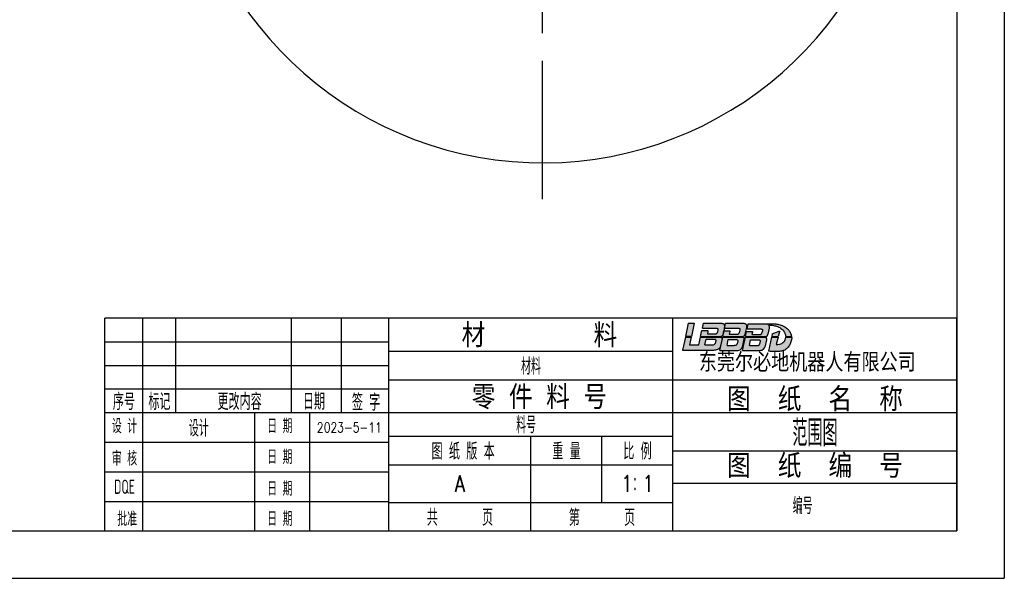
# Model space of a CAD drawing. Header units: millimetres. Extents: x 13799 to 19847, y -398 to 3879.
# Tile 34 of 54: x 16851 to 19847, y -398 to 1302. Entities that reach past the tile are written whole.
import ezdxf
from ezdxf.enums import TextEntityAlignment as Align

# ---------------------------------------------------------------- set-up
doc = ezdxf.new("R2010")
doc.units = ezdxf.units.MM
doc.linetypes.add('CENTER', pattern=[0.6, 0.375, -0.075, 0.075, -0.075])
for name, color, linetype in [('1轮廓实线层', 7, 'Continuous'), ('2细线层', 4, 'Continuous'), ('5剖面线层', 2, 'Continuous'), ('6文字层', 3, 'Continuous'), ('图框层', 7, 'Continuous')]:
    doc.layers.add(name, color=color, linetype=linetype)
doc.styles.add('PC_TEXTSTYLE', font='isocp.shx', dxfattribs={"width": 0.8, "bigfont": 'hzfs.shx'})
doc.styles.add('TH_GBDIM', font='romans.shx', dxfattribs={"width": 0.8, "bigfont": 'gbcbig.shx'})

# ---------------------------------------------------------------- blocks, each defined once
blk = doc.blocks.new('A3')
at = {"layer": '5剖面线层', "true_color": 0x74d10a}
h = blk.add_hatch(color=72, dxfattribs=at)
h.dxf.hatch_style = 1
h.paths.add_polyline_path([(-55.51, 43.92), (-56.76, 43.92), (-57.36, 41.07), (-56.11, 41.07)])
edge = h.paths.add_edge_path()
edge.add_line((-57.96, 38.24), (-51.35, 38.24))
edge.add_spline(control_points=[(-51.35, 38.24), (-51.21, 38.26), (-50.93, 38.29), (-50.52, 38.36), (-50.24, 38.57), (-50.07, 38.76), (-50.02, 38.86)], knot_values=[0, 0, 0, 0, 3.612385, 7.048837, 10.255516, 12.349536, 12.349536, 12.349536, 12.349536], degree=3, periodic=0)
edge.add_line((-50.02, 38.86), (-49.64, 40.63))
edge.add_spline(control_points=[(-49.64, 40.63), (-49.64, 40.72), (-49.66, 40.81), (-49.66, 40.88), (-49.71, 40.94), (-49.73, 40.97)], knot_values=[0, 0, 0, 0, 0.476316, 1.44549, 2.246673, 2.246673, 2.246673, 2.246673], degree=3, periodic=0)
edge.add_line((-49.73, 40.97), (-54.18, 40.97))
edge.add_line((-54.18, 40.97), (-54.52, 39.3))
edge.add_line((-54.52, 39.3), (-56.49, 39.3))
edge.add_line((-56.49, 39.3), (-56.13, 40.97))
edge.add_line((-56.13, 40.97), (-57.38, 40.97))
edge.add_line((-57.38, 40.97), (-57.96, 38.24))
edge = h.paths.add_edge_path(flags=16)
edge.add_line((-52.99, 40.56), (-51.24, 40.56))
edge.add_spline(control_points=[(-51.24, 40.56), (-51.18, 40.54), (-51.08, 40.52), (-50.98, 40.39), (-50.97, 40.3), (-50.97, 40.26)], knot_values=[0, 0, 0, 0, 0.16594, 0.313706, 0.444871, 0.444871, 0.444871, 0.444871], degree=3, periodic=0)
edge.add_line((-50.97, 40.26), (-51.12, 39.64))
edge.add_spline(control_points=[(-51.12, 39.64), (-51.14, 39.57), (-51.2, 39.41), (-51.47, 39.34), (-51.65, 39.33), (-51.74, 39.32)], knot_values=[0, 0, 0, 0, 0.21656, 0.475605, 0.757612, 0.757612, 0.757612, 0.757612], degree=3, periodic=0)
edge.add_line((-51.74, 39.32), (-53.24, 39.32))
edge.add_line((-53.24, 39.32), (-52.99, 40.56))
edge = h.paths.add_edge_path()
edge.add_line((-53.9, 42.33), (-54.16, 41.07))
edge.add_line((-54.16, 41.07), (-49.89, 41.07))
edge.add_spline(control_points=[(-49.89, 41.07), (-49.86, 41.08), (-49.75, 41.1), (-49.64, 41.24), (-49.47, 41.38), (-49.45, 41.54), (-49.43, 41.62)], knot_values=[0, 0, 0, 0, 0.113541, 0.309529, 0.508983, 0.759853, 0.759853, 0.759853, 0.759853], degree=3, periodic=0)
edge.add_line((-49.43, 41.62), (-49.14, 42.98))
edge.add_spline(control_points=[(-49.14, 42.98), (-49.14, 43.07), (-49.13, 43.22), (-49.1, 43.46), (-49.2, 43.68), (-49.43, 43.82), (-49.67, 43.9), (-49.84, 43.93), (-49.92, 43.94)], knot_values=[0, 0, 0, 0, 0.270359, 0.459904, 0.691329, 0.959666, 1.234022, 1.467228, 1.467228, 1.467228, 1.467228], degree=3, periodic=0)
edge.add_line((-49.92, 43.94), (-53.56, 43.94))
edge.add_line((-53.56, 43.94), (-53.79, 42.84))
edge.add_line((-53.79, 42.84), (-50.84, 42.84))
edge.add_spline(control_points=[(-50.84, 42.84), (-50.8, 42.84), (-50.73, 42.83), (-50.63, 42.81), (-50.56, 42.77), (-50.49, 42.71), (-50.49, 42.63), (-50.49, 42.55), (-50.5, 42.49), (-50.5, 42.45)], knot_values=[0, 0, 0, 0, 0.109145, 0.202524, 0.297211, 0.376281, 0.445665, 0.519978, 0.62999, 0.62999, 0.62999, 0.62999], degree=3, periodic=0)
edge.add_line((-50.5, 42.47), (-50.66, 41.88))
edge.add_spline(control_points=[(-50.66, 41.88), (-50.68, 41.85), (-50.7, 41.79), (-50.77, 41.71), (-50.85, 41.66), (-50.92, 41.64), (-50.94, 41.63)], knot_values=[0, 0, 0, 0, 0.11249, 0.188578, 0.308405, 0.395813, 0.395813, 0.395813, 0.395813], degree=3, periodic=0)
edge.add_line((-50.94, 41.63), (-52.74, 41.63))
edge.add_line((-52.74, 41.63), (-52.62, 42.14))
edge.add_line((-52.62, 42.14), (-52.62, 42.33))
edge.add_line((-52.62, 42.33), (-53.9, 42.33))
edge = h.paths.add_edge_path()
edge.add_spline(control_points=[(-46.19, 42.84), (-46.15, 42.84), (-46.09, 42.83), (-45.99, 42.81), (-45.91, 42.77), (-45.85, 42.71), (-45.83, 42.62), (-45.85, 42.54), (-45.85, 42.48), (-45.86, 42.45)], knot_values=[0, 0, 0, 0, 0.109145, 0.202524, 0.297211, 0.376281, 0.459032, 0.54598, 0.631468, 0.631468, 0.631468, 0.631468], degree=3, periodic=0)
edge.add_line((-45.86, 42.45), (-46.02, 41.88))
edge.add_spline(control_points=[(-46.02, 41.88), (-46.03, 41.84), (-46.07, 41.74), (-46.17, 41.63), (-46.26, 41.6), (-46.3, 41.59)], knot_values=[0, 0, 0, 0, 0.133532, 0.314052, 0.429449, 0.429449, 0.429449, 0.429449], degree=3, periodic=0)
edge.add_line((-46.3, 41.59), (-48.11, 41.59))
edge.add_line((-48.11, 41.59), (-47.98, 42.14))
edge.add_line((-47.98, 42.14), (-47.98, 42.27))
edge.add_line((-47.98, 42.27), (-49.23, 42.27))
edge.add_line((-49.23, 42.27), (-49.48, 41.07))
edge.add_line((-49.48, 41.07), (-45.25, 41.07))
edge.add_spline(control_points=[(-45.25, 41.07), (-45.21, 41.08), (-45.11, 41.1), (-44.99, 41.24), (-44.83, 41.38), (-44.8, 41.54), (-44.79, 41.62)], knot_values=[0, 0, 0, 0, 0.113541, 0.309529, 0.508983, 0.759853, 0.759853, 0.759853, 0.759853], degree=3, periodic=0)
edge.add_line((-44.79, 41.62), (-44.5, 42.98))
edge.add_spline(control_points=[(-44.5, 42.98), (-44.49, 43.07), (-44.48, 43.22), (-44.46, 43.46), (-44.55, 43.68), (-44.78, 43.82), (-45.03, 43.9), (-45.2, 43.93), (-45.27, 43.94)], knot_values=[0, 0, 0, 0, 0.270359, 0.459904, 0.691329, 0.959666, 1.234022, 1.467228, 1.467228, 1.467228, 1.467228], degree=3, periodic=0)
edge.add_line((-45.27, 43.94), (-48.88, 43.94))
edge.add_line((-48.88, 43.94), (-49.11, 42.84))
edge.add_line((-49.11, 42.84), (-46.19, 42.84))
edge = h.paths.add_edge_path()
edge.add_spline(control_points=[(-45, 40.63), (-45, 40.72), (-45.02, 40.81), (-45.05, 40.86), (-45.08, 40.92), (-45.13, 40.97)], knot_values=[0.110312, 0.110312, 0.110312, 0.110312, 0.586629, 1.555802, 2.246673, 2.246673, 2.246673, 2.246673], degree=3, periodic=0)
edge.add_line((-45.13, 40.97), (-49.5, 40.97))
edge.add_line((-49.5, 40.97), (-50.09, 38.12))
edge.add_line((-50.09, 38.12), (-46.75, 38.12))
edge.add_spline(control_points=[(-46.75, 38.12), (-46.49, 38.12), (-46.23, 38.14), (-45.75, 38.29), (-45.55, 38.5), (-45.43, 38.76), (-45.37, 38.86)], knot_values=[0, 0, 0, 0, 3.612385, 7.048837, 10.255516, 12.349536, 12.349536, 12.349536, 12.349536], degree=3, periodic=0)
edge.add_line((-45.37, 38.86), (-45, 40.63))
edge = h.paths.add_edge_path(flags=16)
edge.add_spline(control_points=[(-46.45, 39.54), (-46.48, 39.46), (-46.53, 39.31), (-46.8, 39.24), (-46.98, 39.23), (-47.07, 39.22)], knot_values=[0, 0, 0, 0, 0.21656, 0.475605, 0.757612, 0.757612, 0.757612, 0.757612], degree=3, periodic=0)
edge.add_line((-47.07, 39.22), (-48.58, 39.22))
edge.add_line((-48.58, 39.22), (-48.32, 40.45))
edge.add_line((-48.32, 40.45), (-46.57, 40.45))
edge.add_spline(control_points=[(-46.57, 40.45), (-46.52, 40.44), (-46.41, 40.42), (-46.32, 40.29), (-46.31, 40.2), (-46.3, 40.16)], knot_values=[0, 0, 0, 0, 0.16594, 0.313706, 0.444871, 0.444871, 0.444871, 0.444871], degree=3, periodic=0)
edge.add_line((-46.3, 40.16), (-46.45, 39.54))
edge = h.paths.add_edge_path()
edge.add_spline(control_points=[(-40.24, 40.36), (-40.26, 40.68), (-40.29, 40.78), (-40.31, 40.84), (-40.36, 40.92), (-40.42, 40.97)], knot_values=[0.157558, 0.157558, 0.157558, 0.157558, 0.633874, 1.603048, 2.246673, 2.246673, 2.246673, 2.246673], degree=3, periodic=0)
edge.add_line((-40.42, 40.97), (-44.71, 40.97))
edge.add_line((-44.71, 40.97), (-45.31, 38.11))
edge.add_line((-45.31, 38.11), (-41.89, 38.11))
edge.add_spline(control_points=[(-41.89, 38.11), (-41.61, 38.13), (-41.38, 38.15), (-41, 38.3), (-40.74, 38.53), (-40.61, 38.76), (-40.56, 38.86)], knot_values=[0, 0, 0, 0, 3.612385, 7.048837, 10.255516, 12.349536, 12.349536, 12.349536, 12.349536], degree=3, periodic=0)
edge.add_line((-40.56, 38.86), (-40.24, 40.36))
edge = h.paths.add_edge_path(flags=16)
edge.add_spline(control_points=[(-41.84, 40.39), (-41.79, 40.38), (-41.68, 40.36), (-41.59, 40.23), (-41.58, 40.14), (-41.57, 40.09)], knot_values=[0, 0, 0, 0, 0.16594, 0.313706, 0.444871, 0.444871, 0.444871, 0.444871], degree=3, periodic=0)
edge.add_line((-41.57, 40.09), (-41.72, 39.47))
edge.add_spline(control_points=[(-41.72, 39.47), (-41.75, 39.4), (-41.8, 39.24), (-42.07, 39.17), (-42.25, 39.16), (-42.34, 39.16)], knot_values=[0, 0, 0, 0, 0.21656, 0.475605, 0.757612, 0.757612, 0.757612, 0.757612], degree=3, periodic=0)
edge.add_line((-42.34, 39.16), (-43.85, 39.16))
edge.add_line((-43.85, 39.16), (-43.59, 40.39))
edge.add_line((-43.59, 40.39), (-41.84, 40.39))
edge = h.paths.add_edge_path()
edge.add_spline(control_points=[(-39.7, 42.87), (-39.7, 43.09), (-39.71, 43.23), (-39.71, 43.35), (-39.74, 43.46), (-39.82, 43.53)], knot_values=[7.678202, 7.678202, 7.678202, 7.678202, 9.952853, 11.547588, 12.34447, 12.34447, 12.34447, 12.34447], degree=3, periodic=0)
edge.add_spline(control_points=[(-39.82, 43.53), (-39.82, 43.54), (-39.83, 43.54), (-39.84, 43.55)], knot_values=[7.617953, 7.617953, 7.617953, 7.617953, 7.678202, 7.678202, 7.678202, 7.678202], degree=3, periodic=0)
edge.add_spline(control_points=[(-39.84, 43.55), (-39.78, 43.54), (-39.73, 43.54), (-39.68, 43.53), (-39.55, 43.52), (-39.24, 43.49), (-38.65, 43.41), (-37.84, 43.2), (-37, 42.76), (-36.46, 42.09), (-36.25, 41.52), (-36.2, 41.2), (-36.18, 41.07)], knot_values=[-1.32384, -1.32384, -1.32384, -1.32384, 0, 0, 0, 3.216058, 7.844717, 15.059695, 24.312441, 31.237241, 36.149525, 39.453796, 39.453796, 39.453796, 39.453796], degree=3, periodic=0)
edge.add_line((-36.18, 41.07), (-34.96, 41.07))
edge.add_spline(control_points=[(-34.96, 41.07), (-34.96, 41.12), (-34.97, 41.24), (-35.05, 41.49), (-35.17, 41.91), (-35.55, 42.47), (-36.13, 43.02), (-36.94, 43.45), (-37.78, 43.69), (-38.37, 43.75), (-38.63, 43.77)], knot_values=[0, 0, 0, 0, 1.151049, 3.120639, 6.514086, 12.344374, 19.743132, 26.621777, 35.257202, 41.640066, 41.640066, 41.640066, 41.640066], degree=3, periodic=0)
edge.add_spline(control_points=[(-38.63, 43.77), (-39.03, 43.77), (-39.43, 43.77), (-39.83, 43.77)], knot_values=[0.439363, 0.439363, 0.439363, 0.439363, 10.5731, 10.5731, 10.5731, 10.5731], degree=3, periodic=0)
edge.add_spline(control_points=[(-39.83, 43.77), (-39.89, 43.76), (-39.98, 43.74), (-40.07, 43.72), (-40.1, 43.71)], knot_values=[0, 0, 0, 0, 1.463686, 2.290752, 2.290752, 2.290752, 2.290752], degree=3, periodic=0)
edge.add_spline(control_points=[(-40.1, 43.71), (-40.15, 43.73), (-40.28, 43.77), (-40.41, 43.79), (-40.48, 43.8)], knot_values=[0, 0, 0, 0, 1.372752, 3.334825, 3.334825, 3.334825, 3.334825], degree=3, periodic=0)
edge.add_line((-40.48, 43.8), (-44.13, 43.8))
edge.add_line((-44.13, 43.8), (-44.36, 42.69))
edge.add_line((-44.36, 42.69), (-41.44, 42.69))
edge.add_spline(control_points=[(-41.44, 42.69), (-41.4, 42.69), (-41.34, 42.68), (-41.24, 42.66), (-41.16, 42.62), (-41.1, 42.55), (-41.08, 42.47), (-41.1, 42.39), (-41.1, 42.33), (-41.11, 42.3)], knot_values=[0, 0, 0, 0, 0.109145, 0.202524, 0.297211, 0.376281, 0.459032, 0.54598, 0.631468, 0.631468, 0.631468, 0.631468], degree=3, periodic=0)
edge.add_line((-41.11, 42.3), (-41.27, 41.73))
edge.add_spline(control_points=[(-41.27, 41.73), (-41.28, 41.7), (-41.3, 41.64), (-41.37, 41.56), (-41.45, 41.51), (-41.52, 41.49), (-41.55, 41.48)], knot_values=[0, 0, 0, 0, 0.11249, 0.188578, 0.308405, 0.395813, 0.395813, 0.395813, 0.395813], degree=3, periodic=0)
edge.add_line((-41.54, 41.48), (-43.35, 41.48))
edge.add_line((-43.35, 41.48), (-43.23, 41.99))
edge.add_line((-43.23, 41.99), (-43.23, 42.17))
edge.add_line((-43.23, 42.17), (-44.46, 42.17))
edge.add_line((-44.46, 42.17), (-44.69, 41.07))
edge.add_line((-44.69, 41.07), (-40.26, 41.07))
edge.add_spline(control_points=[(-40.26, 41.07), (-40.24, 41.08), (-40.17, 41.11), (-40.11, 41.24), (-40.02, 41.4), (-39.99, 41.54), (-39.97, 41.62)], knot_values=[0, 0, 0, 0, 0.063812, 0.219898, 0.386717, 0.637587, 0.637587, 0.637587, 0.637587], degree=3, periodic=0)
edge.add_line((-39.97, 41.62), (-39.7, 42.87))
h.paths.add_polyline_path([(-37.48, 42.1), (-37.48, 42.22), (-37.6, 42.22), (-39.01, 41.64), (-39.13, 41.07), (-37.75, 41.07)], flags=17)
edge = h.paths.add_edge_path()
edge.add_spline(control_points=[(-39.83, 37.96), (-39.59, 37.95), (-38.96, 37.93), (-38.04, 37.9), (-37.13, 37.99), (-36.29, 38.2), (-35.68, 38.82), (-35.15, 39.54), (-35.03, 40.19), (-34.89, 40.62), (-34.91, 40.82), (-34.92, 40.93), (-34.93, 40.97)], knot_values=[0, 0, 0, 0, 5.994431, 15.888509, 23.126915, 29.243366, 37.241208, 44.362079, 51.473113, 53.800224, 55.481839, 56.538024, 56.538024, 56.538024, 56.538024], degree=3, periodic=0)
edge.add_line((-34.93, 40.97), (-36.17, 40.97))
edge.add_spline(control_points=[(-36.17, 40.97), (-36.17, 40.96), (-36.18, 40.89), (-36.2, 40.71), (-36.3, 40.44), (-36.45, 40.08), (-36.77, 39.76), (-37.23, 39.49), (-37.74, 39.4), (-38.07, 39.43), (-38.18, 39.43)], knot_values=[0, 0, 0, 0, 0.200319, 1.755522, 4.491279, 7.649925, 11.354755, 15.71284, 21.005618, 23.994098, 23.994098, 23.994098, 23.994098], degree=3, periodic=0)
edge.add_line((-38.18, 39.43), (-37.78, 40.97))
edge.add_line((-37.78, 40.97), (-39.16, 40.97))
edge.add_line((-39.16, 40.97), (-39.83, 37.96))
for p, q in [((-56.76, 43.92), (-57.36, 41.07)), ((-56.76, 43.92), (-55.51, 43.92)), ((-55.51, 43.92), (-56.11, 41.07)), ((-53.79, 42.84), (-53.56, 43.94)), ((-53.56, 43.94), (-49.92, 43.94)), ((-49.11, 42.84), (-48.88, 43.94)), ((-48.88, 43.94), (-45.27, 43.94)), ((-44.36, 42.69), (-44.13, 43.8)), ((-44.13, 43.8), (-40.48, 43.8)), ((-54.16, 41.07), (-53.9, 42.33)), ((-53.9, 42.33), (-53.9, 42.33)), ((-53.9, 42.33), (-52.62, 42.33)), ((-53.79, 42.84), (-50.84, 42.84)), ((-52.62, 42.14), (-52.74, 41.63)), ((-52.74, 41.63), (-50.94, 41.63)), ((-52.62, 42.33), (-52.62, 42.14)), ((-50.5, 42.45), (-50.66, 41.88)), ((-49.48, 41.07), (-49.23, 42.27)), ((-49.14, 42.98), (-49.43, 41.62)), ((-49.25, 42.33), (-49.25, 42.33)), ((-49.23, 42.27), (-47.98, 42.27)), ((-49.11, 42.84), (-46.19, 42.84)), ((-47.98, 42.14), (-48.11, 41.59)), ((-47.98, 42.27), (-47.98, 42.14)), ((-45.86, 42.45), (-46.02, 41.88)), ((-44.5, 42.98), (-44.79, 41.62)), ((-44.69, 41.07), (-44.46, 42.17)), ((-44.46, 42.17), (-43.23, 42.17)), ((-44.36, 42.69), (-41.44, 42.69)), ((-43.23, 41.99), (-43.35, 41.48)), ((-43.23, 42.17), (-43.23, 41.99)), ((-41.11, 42.3), (-41.27, 41.73)), ((-39.7, 42.87), (-39.97, 41.62)), ((-39.01, 41.64), (-39.13, 41.07)), ((-39.01, 41.64), (-37.6, 42.22)), ((-37.48, 42.1), (-37.75, 41.07)), ((-37.6, 42.22), (-37.48, 42.22)), ((-37.48, 42.22), (-37.48, 42.1)), ((-57.38, 40.97), (-57.96, 38.24)), ((-57.38, 40.97), (-56.13, 40.97)), ((-56.11, 41.07), (-57.36, 41.07)), ((-56.13, 40.97), (-56.49, 39.3)), ((-54.52, 39.3), (-54.18, 40.97)), ((-54.18, 40.97), (-49.73, 40.97)), ((-54.16, 41.07), (-49.89, 41.07)), ((-53.24, 39.32), (-52.99, 40.56)), ((-52.99, 40.56), (-51.24, 40.56)), ((-50.97, 40.26), (-51.12, 39.64)), ((-50.09, 38.12), (-49.5, 40.97)), ((-49.64, 40.63), (-50.02, 38.86)), ((-49.5, 40.97), (-45.13, 40.97)), ((-49.48, 41.07), (-45.25, 41.07)), ((-48.58, 39.22), (-48.32, 40.45)), ((-48.32, 40.45), (-46.57, 40.45)), ((-48.11, 41.59), (-46.3, 41.59)), ((-46.3, 40.16), (-46.45, 39.54)), ((-45, 40.63), (-45.37, 38.86)), ((-45.31, 38.11), (-44.71, 40.97)), ((-44.71, 40.97), (-40.42, 40.97)), ((-44.69, 41.07), (-40.26, 41.07)), ((-43.85, 39.16), (-43.59, 40.39)), ((-43.59, 40.39), (-41.84, 40.39)), ((-43.35, 41.48), (-41.55, 41.48)), ((-41.57, 40.09), (-41.72, 39.47)), ((-40.24, 40.36), (-40.56, 38.86)), ((-39.16, 40.97), (-39.83, 37.96)), ((-39.16, 40.97), (-37.78, 40.97)), ((-39.13, 41.07), (-37.75, 41.07)), ((-37.78, 40.97), (-38.18, 39.43)), ((-36.18, 41.07), (-34.96, 41.07)), ((-36.17, 40.97), (-34.93, 40.97)), ((-57.96, 38.24), (-51.35, 38.24)), ((-56.49, 39.3), (-54.52, 39.3)), ((-53.24, 39.32), (-51.74, 39.32)), ((-50.09, 38.12), (-46.75, 38.12)), ((-48.58, 39.22), (-47.07, 39.22)), ((-45.31, 38.11), (-41.89, 38.11)), ((-43.85, 39.16), (-42.34, 39.16)), ((-120, 31.92), (-60, 31.92))]:
    blk.add_line(p, q)
for points in [[(-49.92, 43.94), (-49.69, 43.9), (-49.43, 43.81), (-49.21, 43.65), (-49.12, 43.44), (-49.12, 43.25), (-49.14, 42.98)], [(-45.27, 43.94), (-45.04, 43.9), (-44.78, 43.81), (-44.56, 43.65), (-44.47, 43.44), (-44.48, 43.25), (-44.5, 42.98)], [(-50.94, 41.63), (-50.86, 41.66), (-50.76, 41.73), (-50.71, 41.78), (-50.66, 41.88)], [(-50.84, 42.84), (-50.73, 42.83), (-50.64, 42.81), (-50.55, 42.76), (-50.5, 42.7), (-50.49, 42.63), (-50.49, 42.56), (-50.5, 42.45)], [(-49.43, 41.62), (-49.5, 41.38), (-49.64, 41.23), (-49.78, 41.1), (-49.89, 41.07)], [(-46.3, 41.59), (-46.19, 41.63), (-46.07, 41.76), (-46.02, 41.88)], [(-46.19, 42.84), (-46.08, 42.83), (-45.99, 42.81), (-45.91, 42.76), (-45.86, 42.7), (-45.84, 42.62), (-45.85, 42.54), (-45.86, 42.45)], [(-44.79, 41.62), (-44.86, 41.38), (-44.99, 41.23), (-45.14, 41.1), (-45.25, 41.07)], [(-41.55, 41.48), (-41.47, 41.51), (-41.36, 41.58), (-41.31, 41.63), (-41.27, 41.73)], [(-41.44, 42.69), (-41.33, 42.68), (-41.24, 42.66), (-41.16, 42.61), (-41.11, 42.55), (-41.09, 42.47), (-41.1, 42.38), (-41.11, 42.3)], [(-39.97, 41.62), (-40.04, 41.38), (-40.12, 41.23), (-40.2, 41.1), (-40.26, 41.07)], [(-51.74, 39.32), (-51.46, 39.35), (-51.22, 39.45), (-51.12, 39.64)], [(-51.24, 40.56), (-51.08, 40.5), (-50.99, 40.38), (-50.97, 40.26)], [(-47.07, 39.22), (-46.79, 39.25), (-46.55, 39.34), (-46.45, 39.54)], [(-46.57, 40.45), (-46.42, 40.4), (-46.33, 40.28), (-46.3, 40.16)], [(-41.84, 40.39), (-41.69, 40.34), (-41.6, 40.22), (-41.57, 40.09)], [(-42.34, 39.16), (-42.06, 39.18), (-41.82, 39.28), (-41.72, 39.47)]]:
    blk.add_spline(points, degree=3)
for points, knots in [([(-40.48, 43.8), (-40.41, 43.79), (-40.28, 43.77), (-40.15, 43.73), (-40.1, 43.71)], [0, 0, 0, 0, 1.962073, 3.334825, 3.334825, 3.334825, 3.334825]), ([(-40.1, 43.71), (-40.07, 43.72), (-39.98, 43.74), (-39.89, 43.76), (-39.83, 43.77)], [0, 0, 0, 0, 0.827065, 2.290752, 2.290752, 2.290752, 2.290752]), ([(-38.63, 43.77), (-38.37, 43.75), (-37.78, 43.69), (-36.94, 43.45), (-36.13, 43.02), (-35.55, 42.47), (-35.17, 41.91), (-35.05, 41.49), (-34.97, 41.24), (-34.96, 41.12), (-34.96, 41.07)], [0, 0, 0, 0, 6.382864, 15.018289, 21.896934, 29.295692, 35.12598, 38.519427, 40.489017, 41.640066, 41.640066, 41.640066, 41.640066]), ([(-39.84, 43.55), (-39.83, 43.54), (-39.82, 43.54), (-39.82, 43.53), (-39.74, 43.46), (-39.71, 43.35), (-39.71, 43.23), (-39.7, 43.09), (-39.7, 42.87)], [7.617953, 7.617953, 7.617953, 7.617953, 7.678202, 7.678202, 7.678202, 8.475084, 10.069819, 12.34447, 12.34447, 12.34447, 12.34447]), ([(-39.84, 43.55), (-39.78, 43.54), (-39.73, 43.54), (-39.68, 43.53), (-39.55, 43.52), (-39.24, 43.49), (-38.65, 43.41), (-37.84, 43.2), (-37, 42.76), (-36.46, 42.09), (-36.25, 41.52), (-36.2, 41.2), (-36.18, 41.07)], [-1.32384, -1.32384, -1.32384, -1.32384, 0, 0, 0, 3.216058, 7.844717, 15.059695, 24.312441, 31.237241, 36.149525, 39.453796, 39.453796, 39.453796, 39.453796]), ([(-49.73, 40.97), (-49.71, 40.94), (-49.66, 40.88), (-49.66, 40.81), (-49.64, 40.72), (-49.64, 40.63)], [0, 0, 0, 0, 0.801183, 1.770357, 2.246673, 2.246673, 2.246673, 2.246673]), ([(-45.13, 40.97), (-45.08, 40.92), (-45.05, 40.86), (-45.02, 40.81), (-45, 40.72), (-45, 40.63)], [0.110312, 0.110312, 0.110312, 0.110312, 0.801183, 1.770357, 2.246673, 2.246673, 2.246673, 2.246673]), ([(-40.42, 40.97), (-40.36, 40.92), (-40.31, 40.84), (-40.29, 40.78), (-40.26, 40.68), (-40.24, 40.36)], [0.157558, 0.157558, 0.157558, 0.157558, 0.801183, 1.770357, 2.246673, 2.246673, 2.246673, 2.246673]), ([(-34.93, 40.97), (-34.92, 40.93), (-34.91, 40.82), (-34.89, 40.62), (-35.03, 40.19), (-35.15, 39.54), (-35.68, 38.82), (-36.29, 38.2), (-37.13, 37.99), (-38.04, 37.9), (-38.96, 37.93), (-39.59, 37.95), (-39.83, 37.96)], [0, 0, 0, 0, 1.056185, 2.7378, 5.064911, 12.175945, 19.296816, 27.294658, 33.411109, 40.649515, 50.543593, 56.538024, 56.538024, 56.538024, 56.538024]), ([(-38.18, 39.43), (-38.07, 39.43), (-37.74, 39.4), (-37.23, 39.49), (-36.77, 39.76), (-36.45, 40.08), (-36.3, 40.44), (-36.2, 40.71), (-36.18, 40.89), (-36.17, 40.96), (-36.17, 40.97)], [0, 0, 0, 0, 2.988479, 8.281258, 12.639343, 16.344172, 19.502819, 22.238575, 23.793778, 23.994098, 23.994098, 23.994098, 23.994098]), ([(-51.35, 38.24), (-51.21, 38.26), (-50.93, 38.29), (-50.52, 38.36), (-50.24, 38.57), (-50.07, 38.76), (-50.02, 38.86)], [0, 0, 0, 0, 3.612385, 7.048837, 10.255516, 12.349536, 12.349536, 12.349536, 12.349536]), ([(-46.75, 38.12), (-46.49, 38.12), (-46.23, 38.14), (-45.75, 38.29), (-45.55, 38.5), (-45.43, 38.76), (-45.37, 38.86)], [0, 0, 0, 0, 3.612385, 7.048837, 10.255516, 12.349536, 12.349536, 12.349536, 12.349536]), ([(-41.89, 38.11), (-41.61, 38.13), (-41.38, 38.15), (-41, 38.3), (-40.74, 38.53), (-40.61, 38.76), (-40.56, 38.86)], [0, 0, 0, 0, 3.612385, 7.048837, 10.255516, 12.349536, 12.349536, 12.349536, 12.349536])]:
    blk.add_open_spline(points, degree=3, knots=knots)
for points in [[(-39.83, 43.77), (-39.43, 43.77), (-39.03, 43.77), (-38.63, 43.77)], [(-49.65, 40.6), (-49.65, 40.6), (-49.65, 40.6), (-49.65, 40.6)], [(-45, 40.6), (-45, 40.6), (-45, 40.6), (-45, 40.6)]]:
    blk.add_open_spline(points, degree=3)
at = {"layer": '1轮廓实线层'}
for p, q in [((0, 45), (-180, 45)), ((-180, 0), (-180, 45)), ((-172, 25), (-172, 45)), ((-165, 25), (-165, 45)), ((-140.62, 25), (-140.62, 45)), ((-130, 25), (-130, 45)), ((-120, 0), (-120, 45)), ((-60, 31.92), (0, 31.92)), ((-172, 0), (-172, 25)), ((-148.32, 0), (-148.32, 25)), ((-136.74, 0), (-136.74, 25)), ((-120, 20), (-60, 20)), ((-60, 16.95), (0, 16.95)), ((-180, 0), (0, 0))]:
    blk.add_line(p, q, dxfattribs=at)
at = {"layer": '1轮廓实线层', "color": 7}
for p, q in [((-60, 0), (-60, 45)), ((-180, 25), (-120, 25)), ((-180, 18.75), (-120, 18.75)), ((-180, 12.5), (-120, 12.5)), ((-180, 6.25), (-120, 6.25))]:
    blk.add_line(p, q, dxfattribs=at)
at = {"layer": '2细线层'}
for p, q in [((10, 287), (10, -10)), ((-180, 40), (-120, 40)), ((-120, 38), (-60, 38)), ((-180, 35), (-120, 35)), ((-180, 30), (-120, 30)), ((-120, 25), (-60, 25)), ((-60, 25), (0, 25)), ((-90, 0), (-90, 20)), ((-75, 6), (-75, 20)), ((-120, 14), (-60, 14)), ((-60, 10.11), (0, 10.11)), ((-120, 6), (-60, 6)), ((-410, -10), (10, -10))]:
    blk.add_line(p, q, dxfattribs=at)
at = {"layer": '图框层'}
for p, q in [((0, 277), (0, 0)), ((0, 0), (0, 45)), ((-400, 0), (0, 0))]:
    blk.add_line(p, q, dxfattribs=at)
at = {"layer": '6文字层', "style": 'PC_TEXTSTYLE'}
for s, p in [(' 材        料', (-89.65, 41.58)), (' 零 件 料 号', (-89.65, 28.49)), ('图  纸  名  称', (-30, 28.07)), ('图  纸  编  号', (-30, 13.99))]:
    blk.add_text(s, height=5, dxfattribs=at).set_placement(p, align=Align.MIDDLE)
at = {"layer": '6文字层', "style": 'PC_TEXTSTYLE', "width": 0.667}
for s, height, p in [('序号', 3.5, (-176, 27.5)), ('标记', 3.5, (-168.5, 27.5)), (' 更改内容', 3.5, (-152.23, 27.5)), (' 日期 ', 3.5, (-135.85, 27.5)), (' 签 字 ', 3.5, (-124.84, 27.37)), (' 设 计 ', 3, (-175.88, 22.3)), (' 日 期 ', 3, (-143.05, 22.3)), (' 图 纸 版 本', 3.5, (-105, 17)), (' 重 量 ', 3.5, (-82.5, 17)), (' 比 例 ', 3.5, (-67.5, 17)), (' 审 核 ', 3, (-175.88, 15.48)), (' 日 期 ', 3, (-143.05, 15.77)), ('DQE', 3, (-175.88, 9.35)), (' 日 期 ', 3, (-143.05, 9.07)), (' 批准', 3, (-175.88, 2.69)), (' 日 期 ', 3, (-143.05, 2.69)), ('共       页', 3.5, (-105, 3)), ('第       页', 3.5, (-75, 3))]:
    blk.add_text(s, height=height, dxfattribs=at).set_placement(p, align=Align.MIDDLE)
at = {"layer": '6文字层', "insert": (-54.54, 37.52), "char_height": 3.5, "attachment_point": 1, "style": 'PC_TEXTSTYLE'}
blk.add_mtext_dynamic_manual_height_columns('{\\fSimHei|b0|i0|c134|p49;东莞尔必地机器人有限公司}', width=147.7089, gutter_width=25, heights=[0], dxfattribs=at)
at = {"layer": '6文字层', "style": 'TH_GBDIM', "width": 0.8, "flags": 8}
for tag, height, p in [('材料', 3.5, (-90, 34.96)), ('料号', 3.5, (-91.03, 22.59)), ('设计', 3.5, (-160.16, 21.88)), ('AAAA-A-AA', 2.5, (-128.37, 21.88)), ('名称', 3.5, (-30, 20.97)), ('A', 3.5, (-105, 10)), ('1：1', 3.5, (-67.5, 10)), ('编号', 3.5, (-32.61, 5.49))]:
    blk.add_attdef(tag, text='', height=height, dxfattribs=at).set_placement(p, align=Align.MIDDLE)

msp = doc.modelspace()

# ---------------------------------------------------------------- linework, layer by layer
at = {"color": 1, "linetype": 'CENTER', "ltscale": 1122.172}
msp.add_line((18442.417, 755.549), (18442.417, 3185.449), dxfattribs=at)
msp.add_arc((18442.417, 1970.499), 1104.5, 15, 345)

# ---------------------------------------------------------------- block references
at = {"layer": '6文字层'}
ref = msp.add_blockref('A3', (19702.882, -254.093), dxfattribs=dict(at, xscale=14.4, yscale=14.4, zscale=14.4))
ref.add_attrib('编号', '编号', dxfattribs={"height": 50.4, "style": 'TH_GBDIM', "width": 0.8}).set_placement((19233.325, -174.975), align=Align.MIDDLE)
ref.add_attrib('名称', '范围图', dxfattribs={"height": 80, "style": 'TH_GBDIM', "width": 0.8}).set_placement((19270.882, 47.928), align=Align.MIDDLE)
ref.add_attrib('1：1', '1：1', dxfattribs={"height": 50.4, "style": 'TH_GBDIM', "width": 0.8}).set_placement((18730.882, -110.093), align=Align.MIDDLE)
ref.add_attrib('A', 'A', dxfattribs={"height": 50.4, "style": 'TH_GBDIM', "width": 0.8}).set_placement((18190.882, -110.093), align=Align.MIDDLE)
ref.add_attrib('料号', '料号', dxfattribs={"height": 50.4, "style": 'TH_GBDIM', "width": 0.8}).set_placement((18392.034, 71.145), align=Align.MIDDLE)
ref.add_attrib('材料', '材料', dxfattribs={"height": 50.4, "style": 'TH_GBDIM', "width": 0.8}).set_placement((18406.882, 249.324), align=Align.MIDDLE)
ref.add_attrib('AAAA-A-AA', '2023-5-11', dxfattribs={"height": 30, "style": 'TH_GBDIM', "width": 0.8}).set_placement((17854.375, 60.907), align=Align.MIDDLE)
ref.add_attrib('设计', '设计', dxfattribs={"height": 50.4, "style": 'TH_GBDIM', "width": 0.8}).set_placement((17396.569, 60.907), align=Align.MIDDLE)

doc.saveas('drawing.dxf')
